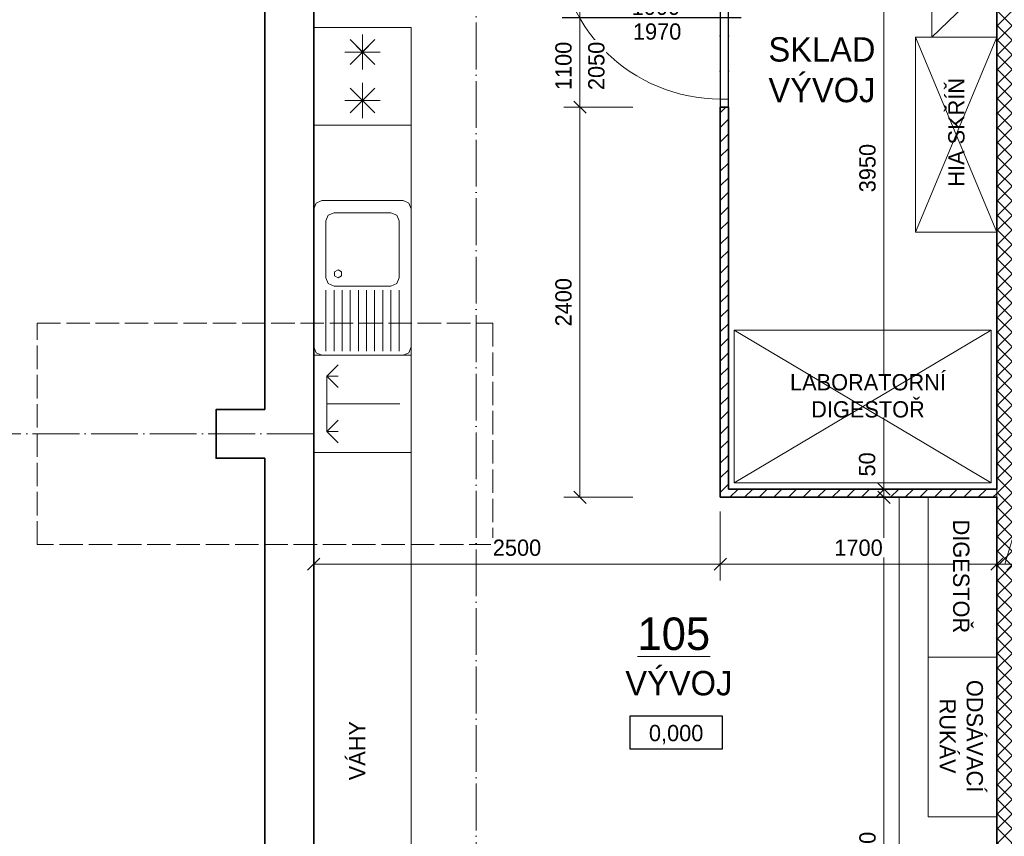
# Model space of a CAD drawing. Header units: millimetres. Extents: x -291499 to 405099, y -171163 to 417446.
# Tile 3 of 256: x -272012 to -265959, y 42444 to 47467. Entities that reach past the tile are written whole.
import ezdxf
from ezdxf.enums import TextEntityAlignment as Align

# ---------------------------------------------------------------- set-up
doc = ezdxf.new("R2010")
doc.units = ezdxf.units.MM
doc.header["$LTSCALE"] = 12
doc.header["$PDMODE"] = 35
doc.header["$PDSIZE"] = -4
for name, pattern in [('ACAD_ISO02W100', [15, 12, -3]), ('ACAD_ISO04W100', [30, 24, -3, 0, -3]), ('ACAD_ISO10W100', [18, 12, -3, 0, -3]), ('AUSGEZOGEN', [0])]:
    doc.linetypes.add(name, pattern=pattern)
for name, color, linetype, lineweight in [('koty', 6, 'Continuous', 9), ('NS_tlusta', 10, 'Continuous', 15), ('NS_velmi_tlusta', 10, 'Continuous', 35), ('srafy', 6, 'Continuous', 9), ('tenka', 6, 'Continuous', 9), ('text', 6, 'Continuous', 9), ('tlusta', 7, 'Continuous', 15), ('velmi_tlusta', 4, 'Continuous', 35)]:
    doc.layers.add(name, color=color, linetype=linetype, lineweight=lineweight)
doc.layers.add('netisk', color=30, linetype='Continuous', plot=False)
doc.layers.add('popisky', color=6, linetype='Continuous')
doc.layers.add('vyskove koty', color=6, linetype='Continuous')
doc.layers.add('zarizovaci predmety', color=10, linetype='Continuous', lineweight=9, transparency=0.3)
doc.styles.add('laplan', font='txt', dxfattribs={"height": 2})
doc.styles.add('laplan bold', font='txt', dxfattribs={"height": 2})
doc.styles.add('laplan N', font='txt')
doc.styles.add('pivovarska', font='txt')
doc.dimstyles.new('laplan', dxfattribs={"dimscale": 0, "dimtxt": 2, "dimasz": 1.5, "dimexe": 2, "dimexo": 0, "dimgap": 1, "dimtad": 1, "dimdec": 0, "dimrnd": 5, "dimzin": 1, "dimtxsty": 'laplan', "dimblk": 'OBLIQUE', "dimcen": 2, "dimclrd": 256, "dimclre": 256, "dimclrt": 256, "dimadec": 0, "dimazin": 0, "dimtfac": 1, "dimtdec": 0, "dimtmove": 1, "dimatfit": 2, "dimfxl": 6.5, "dimfxlon": 1, "dimtfill": 1, "dimlwd": 13, "dimlwe": -1, "dimarcsym": 0})

# ---------------------------------------------------------------- blocks, each defined once
blk = doc.blocks.new('*U25')
at = {"layer": 'zarizovaci predmety'}
blk.add_lwpolyline([(0, 0), (7301.8, 0), (7301.8, -600), (0, -600)], close=True, dxfattribs=at)
blk = doc.blocks.new('*U17')
at = {"layer": 'vyskove koty', "linetype": 'ByBlock', "transparency": 16777216}
blk.add_lwpolyline([(-5.7, -2), (5.7, -2), (5.7, 2), (-5.7, 2)], close=True, dxfattribs=at)
at = {"layer": 'vyskove koty', "linetype": 'ByBlock', "transparency": 16777216, "style": 'pivovarska'}
for tag, p in [('VYSKA', (0, -0.24)), ('VYSKA_POPIS1', (0, -4.04)), ('VYSKA_POPIS2', (0.2, -7.54)), ('VYSKA_POPIS3', (0.2, -11.04))]:
    blk.add_attdef(tag, text='', height=2, dxfattribs=at).set_placement(p, align=Align.MIDDLE)
blk = doc.blocks.new('ad_zariz-mycka')
at = {"layer": 'zarizovaci predmety'}
for p, q in [((130, -80), (60, -150)), ((300, -80), (130, -80)), ((130, -80), (130, -150)), ((130, -80), (200, -150)), ((300, -80), (300, -530)), ((300, -80), (470, -80)), ((470, -80), (400, -150)), ((470, -80), (470, -150)), ((470, -80), (540, -150))]:
    blk.add_line(p, q, dxfattribs=at)
blk.add_lwpolyline([(0, 0), (600, 0), (600, -600), (0, -600)], close=True, dxfattribs=at)
blk = doc.blocks.new('ad_mraznicka')
at = {"layer": 'zarizovaci predmety', "ltscale": 15}
blk.add_lwpolyline([(-20, 0), (-20, -600), (580, -600), (580, 0)], close=True, dxfattribs=at)
for points in [[(130.8, -192), (130.8, -408), (130.8, -300), (238.8, -300), (22.8, -300), (130.8, -300), (207.1, -223.6), (54.4, -376.4), (130.8, -300), (54.4, -223.6), (207.1, -376.4)], [(429.2, -192), (429.2, -408), (429.2, -300), (321.2, -300), (537.2, -300), (429.2, -300), (352.9, -223.6), (505.6, -376.4), (429.2, -300), (505.6, -223.6), (352.9, -376.4)]]:
    blk.add_lwpolyline(points, dxfattribs=at)
blk = doc.blocks.new('CA0501B2$')
at = {"color": 0, "linetype": 'AUSGEZOGEN'}
for p, q in [((-0.4604, -0.0146), (-0.425, 0)), ((-0.425, 0), (-0.05, 0)), ((-0.05, 0), (0.425, 0)), ((0.4604, -0.0146), (0.425, 0)), ((-0.4604, -0.0146), (-0.475, -0.05)), ((-0.475, -0.55), (-0.475, -0.05)), ((0.4604, -0.0146), (0.475, -0.05)), ((0.475, -0.55), (0.475, -0.05)), ((-0.45, -0.075), (-0.075, -0.075)), ((-0.0354, -0.0896), (-0.05, -0.125)), ((0, -0.075), (-0.0354, -0.0896)), ((0.35, -0.075), (0, -0.075)), ((0.3854, -0.0896), (0.35, -0.075)), ((0.4, -0.125), (0.3854, -0.0896)), ((-0.075, -0.125), (-0.45, -0.125)), ((-0.45, -0.175), (-0.075, -0.175)), ((-0.05, -0.125), (-0.05, -0.475)), ((0.0125, -0.1283), (0, -0.15)), ((0.0125, -0.1717), (0, -0.15)), ((0.0375, -0.1283), (0.0125, -0.1283)), ((0.0375, -0.1717), (0.0125, -0.1717)), ((0.05, -0.15), (0.0375, -0.1283)), ((0.05, -0.15), (0.0375, -0.1717)), ((0.4, -0.475), (0.4, -0.125)), ((-0.075, -0.225), (-0.45, -0.225)), ((-0.45, -0.275), (-0.075, -0.275)), ((-0.075, -0.325), (-0.45, -0.325)), ((-0.45, -0.375), (-0.075, -0.375)), ((-0.075, -0.425), (-0.45, -0.425)), ((-0.45, -0.475), (-0.075, -0.475)), ((-0.05, -0.475), (-0.0354, -0.5104)), ((0.3854, -0.5104), (0.4, -0.475)), ((-0.075, -0.525), (-0.45, -0.525)), ((-0.0354, -0.5104), (0, -0.525)), ((0, -0.525), (0.35, -0.525)), ((0.35, -0.525), (0.3854, -0.5104)), ((-0.475, -0.55), (-0.4604, -0.5854)), ((-0.425, -0.6), (-0.4604, -0.5854)), ((-0.425, -0.6), (-0.05, -0.6)), ((-0.05, -0.6), (0.425, -0.6)), ((0.425, -0.6), (0.4604, -0.5854)), ((0.475, -0.55), (0.4604, -0.5854))]:
    blk.add_line(p, q, dxfattribs=at)
blk = doc.blocks.new('*U93')
at = {"layer": 'zarizovaci predmety'}
blk.add_lwpolyline([(0, 0), (4412, 0), (4412, -600), (0, -600)], close=True, dxfattribs=at)
blk = doc.blocks.new('*U1807')
at = {"layer": 'NS_tlusta', "linetype": 'ByBlock'}
for p, q in [((-550, 0), (-500, 0)), ((-500, 0), (-500, -50)), ((500, -50), (500, 0)), ((-550, -50), (-500, -50)), ((-500, -50), (-500, -1050)), ((500, 0), (550, 0)), ((500, -50), (550, -50))]:
    blk.add_line(p, q, dxfattribs=at)
at = {"layer": 'NS_tlusta', "linetype": 'ACAD_ISO10W100'}
for p, q in [((-500, 0), (500, 0)), ((-500, -50), (500, -50))]:
    blk.add_line(p, q, dxfattribs=at)
at = {"layer": 'NS_tlusta', "linetype": 'ByBlock'}
blk.add_arc((-500, -50), 1000, 270, 0, dxfattribs=at)
at = {"layer": 'popisky'}
blk.add_line((0, 77.5), (0, -1021.4), dxfattribs=at)
at = {"layer": 'popisky', "style": 'laplan N', "flags": 8}
blk.add_attdef('VYSKA', text='', height=100, rotation=90, dxfattribs=at).set_placement((34.8, -438.4), align=Align.TOP_CENTER)
blk.add_attdef('SIRKA', text='', height=100, rotation=90, dxfattribs=at).set_placement((13, -445), align=Align.BOTTOM_CENTER)
blk = doc.blocks.new('_OBLIQUE')
at = {"color": 0, "linetype": 'ByBlock'}
blk.add_line((-0.5, -0.5), (0.5, 0.5), dxfattribs=at)
blk = doc.blocks.new('*D149')
at = {"layer": 'Defpoints', "color": 0, "transparency": 16777216}
for p in [(-267705, 48029.1), (-268567.6, 46929.1), (-267705, 46929.1)]:
    blk.add_point(p, dxfattribs=at)
at = {"layer": 'koty', "transparency": 16777216}
for p, q in [((-268242.6, 48029.1), (-268667.6, 48029.1)), ((-268242.6, 46929.1), (-268667.6, 46929.1))]:
    blk.add_line(p, q, dxfattribs=at)
at = {"layer": 'koty', "lineweight": 13, "transparency": 16777216}
blk.add_line((-268567.6, 48029.1), (-268567.6, 46929.1), dxfattribs=at)
at = {"layer": 'koty', "lineweight": 13, "transparency": 16777216, "xscale": 75, "yscale": 75, "zscale": 75}
for p, rotation in [((-268567.6, 48029.1), 90), ((-268567.6, 46929.1), 270)]:
    blk.add_blockref('_OBLIQUE', p, dxfattribs=dict(at, rotation=rotation))
at = {"layer": 'koty', "transparency": 16777216, "char_height": 100, "attachment_point": 5, "rotation": 90, "style": 'laplan', "bg_fill": 3, "box_fill_scale": 1.1, "bg_fill_color": 256, "bg_fill_true_color": 13158600, "bg_fill_transparency": 0}
for s, insert in [('1100', (-268668.6, 47182.6)), ('2050', (-268466.6, 47182.6))]:
    blk.add_mtext(s, dxfattribs=dict(at, insert=insert))
blk = doc.blocks.new('*D150')
at = {"layer": 'Defpoints', "color": 0, "transparency": 16777216}
for p in [(-267705, 46929.1), (-268567.6, 44529.1), (-267705, 44529.1)]:
    blk.add_point(p, dxfattribs=at)
at = {"layer": 'koty', "transparency": 16777216}
for p, q in [((-268242.6, 46929.1), (-268667.6, 46929.1)), ((-268242.6, 44529.1), (-268667.6, 44529.1))]:
    blk.add_line(p, q, dxfattribs=at)
at = {"layer": 'koty', "lineweight": 13, "transparency": 16777216}
blk.add_line((-268567.6, 46929.1), (-268567.6, 44529.1), dxfattribs=at)
at = {"layer": 'koty', "lineweight": 13, "transparency": 16777216, "xscale": 75, "yscale": 75, "zscale": 75}
for p, rotation in [((-268567.6, 46929.1), 90), ((-268567.6, 44529.1), 270)]:
    blk.add_blockref('_OBLIQUE', p, dxfattribs=dict(at, rotation=rotation))
at = {"layer": 'koty', "transparency": 16777216, "insert": (-268668.6, 45729.1), "char_height": 100, "attachment_point": 5, "rotation": 90, "style": 'laplan', "bg_fill": 3, "box_fill_scale": 1.1, "bg_fill_color": 256, "bg_fill_true_color": 13158600, "bg_fill_transparency": 0}
blk.add_mtext('2400', dxfattribs=at)
blk = doc.blocks.new('*D167')
at = {"layer": 'Defpoints', "color": 0, "transparency": 16777216}
for p in [(-266086.9, 48529.1), (-266698.5, 44579.1), (-266086.9, 44579.1)]:
    blk.add_point(p, dxfattribs=at)
at = {"layer": 'koty', "transparency": 16777216}
for p, q in [((-266373.5, 48529.1), (-266798.5, 48529.1)), ((-266373.5, 44579.1), (-266798.5, 44579.1))]:
    blk.add_line(p, q, dxfattribs=at)
at = {"layer": 'koty', "lineweight": 13, "transparency": 16777216}
blk.add_line((-266698.5, 48529.1), (-266698.5, 44579.1), dxfattribs=at)
at = {"layer": 'koty', "lineweight": 13, "transparency": 16777216, "xscale": 75, "yscale": 75, "zscale": 75}
for p, rotation in [((-266698.5, 48529.1), 90), ((-266698.5, 44579.1), 270)]:
    blk.add_blockref('_OBLIQUE', p, dxfattribs=dict(at, rotation=rotation))
at = {"layer": 'koty', "transparency": 16777216, "insert": (-266799.6, 46554.1), "char_height": 100, "attachment_point": 5, "rotation": 90, "style": 'laplan', "bg_fill": 3, "box_fill_scale": 1.1, "bg_fill_color": 256, "bg_fill_true_color": 13158600, "bg_fill_transparency": 0}
blk.add_mtext('3950', dxfattribs=at)
blk = doc.blocks.new('*D168')
at = {"layer": 'Defpoints', "color": 0, "transparency": 16777216}
for p in [(-266086.9, 44579.1), (-266698.5, 44529.1), (-266086.9, 44529.1)]:
    blk.add_point(p, dxfattribs=at)
at = {"layer": 'koty', "lineweight": 13, "transparency": 16777216}
for p, q in [((-266698.5, 44579.1), (-266698.5, 44654.1)), ((-266698.5, 44579.1), (-266698.5, 44529.1)), ((-266698.5, 44529.1), (-266698.5, 44454.1))]:
    blk.add_line(p, q, dxfattribs=at)
at = {"layer": 'koty', "transparency": 16777216}
for p, q in [((-266373.5, 44579.1), (-266798.5, 44579.1)), ((-266373.5, 44529.1), (-266798.5, 44529.1))]:
    blk.add_line(p, q, dxfattribs=at)
at = {"layer": 'koty', "lineweight": 13, "transparency": 16777216, "xscale": 75, "yscale": 75, "zscale": 75}
for p, rotation in [((-266698.5, 44579.1), 270), ((-266698.5, 44529.1), 90)]:
    blk.add_blockref('_OBLIQUE', p, dxfattribs=dict(at, rotation=rotation))
at = {"layer": 'koty', "transparency": 16777216, "insert": (-266801.7, 44731.4), "char_height": 100, "attachment_point": 5, "rotation": 90, "style": 'laplan', "bg_fill": 3, "box_fill_scale": 1.1, "bg_fill_color": 256, "bg_fill_true_color": 13158600, "bg_fill_transparency": 0}
blk.add_mtext('50', dxfattribs=at)
blk = doc.blocks.new('*D169')
at = {"layer": 'Defpoints', "color": 0, "transparency": 16777216}
for p in [(-266086.9, 44529.1), (-266698.5, 40117.1), (-266086.9, 40117.1)]:
    blk.add_point(p, dxfattribs=at)
at = {"layer": 'koty', "transparency": 16777216}
for p, q in [((-266373.5, 44529.1), (-266798.5, 44529.1)), ((-266373.5, 40117.1), (-266798.5, 40117.1))]:
    blk.add_line(p, q, dxfattribs=at)
at = {"layer": 'koty', "lineweight": 13, "transparency": 16777216}
blk.add_line((-266698.5, 44529.1), (-266698.5, 40117.1), dxfattribs=at)
at = {"layer": 'koty', "lineweight": 13, "transparency": 16777216, "xscale": 75, "yscale": 75, "zscale": 75}
for p, rotation in [((-266698.5, 44529.1), 90), ((-266698.5, 40117.1), 270)]:
    blk.add_blockref('_OBLIQUE', p, dxfattribs=dict(at, rotation=rotation))
at = {"layer": 'koty', "transparency": 16777216, "insert": (-266799.5, 42323.1), "char_height": 100, "attachment_point": 5, "rotation": 90, "style": 'laplan', "bg_fill": 3, "box_fill_scale": 1.1, "bg_fill_color": 256, "bg_fill_true_color": 13158600, "bg_fill_transparency": 0}
blk.add_mtext('4410', dxfattribs=at)
blk = doc.blocks.new('*D203')
at = {"layer": 'Defpoints', "color": 0, "transparency": 16777216}
for p in [(-267705, 44529.1), (-266005, 44529.1), (-267705, 44117.5)]:
    blk.add_point(p, dxfattribs=at)
at = {"layer": 'koty', "transparency": 16777216}
for p, q in [((-267705, 44442.5), (-267705, 44017.5)), ((-266005, 44442.5), (-266005, 44017.5))]:
    blk.add_line(p, q, dxfattribs=at)
at = {"layer": 'koty', "lineweight": 13, "transparency": 16777216}
blk.add_line((-266005, 44117.5), (-267705, 44117.5), dxfattribs=at)
at = {"layer": 'koty', "lineweight": 13, "transparency": 16777216, "xscale": 75, "yscale": 75, "zscale": 75, "rotation": 180}
blk.add_blockref('_OBLIQUE', (-267705, 44117.5), dxfattribs=at)
at = {"layer": 'koty', "lineweight": 13, "transparency": 16777216, "xscale": 75, "yscale": 75, "zscale": 75}
blk.add_blockref('_OBLIQUE', (-266005, 44117.5), dxfattribs=at)
at = {"layer": 'koty', "transparency": 16777216, "insert": (-266855, 44218.5), "char_height": 100, "attachment_point": 5, "style": 'laplan', "bg_fill": 3, "box_fill_scale": 1.1, "bg_fill_color": 256, "bg_fill_true_color": 13158600, "bg_fill_transparency": 0}
blk.add_mtext('1700', dxfattribs=at)
blk = doc.blocks.new('*D204')
at = {"layer": 'Defpoints', "color": 0, "transparency": 16777216}
for p in [(-270205, 44803.9), (-267705, 44529.1), (-270205, 44117.5)]:
    blk.add_point(p, dxfattribs=at)
at = {"layer": 'koty', "transparency": 16777216}
for p, q in [((-270205, 44442.5), (-270205, 44017.5)), ((-267705, 44442.5), (-267705, 44017.5))]:
    blk.add_line(p, q, dxfattribs=at)
at = {"layer": 'koty', "lineweight": 13, "transparency": 16777216}
blk.add_line((-267705, 44117.5), (-270205, 44117.5), dxfattribs=at)
at = {"layer": 'koty', "lineweight": 13, "transparency": 16777216, "xscale": 75, "yscale": 75, "zscale": 75, "rotation": 180}
blk.add_blockref('_OBLIQUE', (-270205, 44117.5), dxfattribs=at)
at = {"layer": 'koty', "lineweight": 13, "transparency": 16777216, "xscale": 75, "yscale": 75, "zscale": 75}
blk.add_blockref('_OBLIQUE', (-267705, 44117.5), dxfattribs=at)
at = {"layer": 'koty', "transparency": 16777216, "insert": (-268955, 44218.5), "char_height": 100, "attachment_point": 5, "style": 'laplan', "bg_fill": 3, "box_fill_scale": 1.1, "bg_fill_color": 256, "bg_fill_true_color": 13158600, "bg_fill_transparency": 0}
blk.add_mtext('2500', dxfattribs=at)
blk = doc.blocks.new('*D205')
at = {"layer": 'Defpoints', "color": 0, "transparency": 16777216}
for p in [(-266005, 44529.1), (-265905, 44117.5), (-265905, 43217.1)]:
    blk.add_point(p, dxfattribs=at)
at = {"layer": 'koty', "transparency": 16777216}
for p, q in [((-266005, 44442.5), (-266005, 44017.5)), ((-265905, 43792.5), (-265905, 44217.5))]:
    blk.add_line(p, q, dxfattribs=at)
at = {"layer": 'koty', "lineweight": 13, "transparency": 16777216}
for p, q in [((-265955, 44117.5), (-265856.6, 44445.5)), ((-265856.6, 44445.5), (-265531, 44445.5)), ((-266005, 44117.5), (-266080, 44117.5)), ((-266005, 44117.5), (-265905, 44117.5)), ((-266005, 44117.5), (-265905, 44117.5)), ((-265905, 44117.5), (-265830, 44117.5))]:
    blk.add_line(p, q, dxfattribs=at)
at = {"layer": 'koty', "lineweight": 13, "transparency": 16777216, "xscale": 75, "yscale": 75, "zscale": 75}
blk.add_blockref('_OBLIQUE', (-266005, 44117.5), dxfattribs=at)
at = {"layer": 'koty', "lineweight": 13, "transparency": 16777216, "xscale": 75, "yscale": 75, "zscale": 75, "rotation": 180}
blk.add_blockref('_OBLIQUE', (-265905, 44117.5), dxfattribs=at)
at = {"layer": 'koty', "transparency": 16777216, "insert": (-265693.8, 44546.5), "char_height": 100, "attachment_point": 5, "style": 'laplan', "bg_fill": 3, "box_fill_scale": 1.1, "bg_fill_color": 256, "bg_fill_true_color": 13158600, "bg_fill_transparency": 0}
blk.add_mtext('100', dxfattribs=at)
blk = doc.blocks.new('*D209')
at = {"layer": 'Defpoints', "color": 0, "transparency": 16777216}
for p in [(-265905, 42913.6), (-266005, 42323.1), (-266005, 41138)]:
    blk.add_point(p, dxfattribs=at)
at = {"layer": 'koty', "transparency": 16777216}
for p, q in [((-266005, 41463), (-266005, 41038)), ((-265905, 41463), (-265905, 41038))]:
    blk.add_line(p, q, dxfattribs=at)
at = {"layer": 'koty', "lineweight": 13, "transparency": 16777216}
for p, q in [((-266005, 41138), (-266080, 41138)), ((-265905, 41138), (-266005, 41138)), ((-265905, 41138), (-265830, 41138))]:
    blk.add_line(p, q, dxfattribs=at)
at = {"layer": 'koty', "lineweight": 13, "transparency": 16777216, "xscale": 75, "yscale": 75, "zscale": 75}
blk.add_blockref('_OBLIQUE', (-266005, 41138), dxfattribs=at)
at = {"layer": 'koty', "transparency": 16777216, "insert": (-265744.7, 41239), "char_height": 100, "attachment_point": 5, "style": 'laplan', "bg_fill": 3, "box_fill_scale": 1.1, "bg_fill_color": 256, "bg_fill_true_color": 13158600, "bg_fill_transparency": 0}
blk.add_mtext('100', dxfattribs=at)
at = {"layer": 'koty', "lineweight": 13, "transparency": 16777216, "xscale": 75, "yscale": 75, "zscale": 75, "rotation": 180}
blk.add_blockref('_OBLIQUE', (-265905, 41138), dxfattribs=at)

msp = doc.modelspace()

# ---------------------------------------------------------------- hatches: boundary and pattern name
at = {"layer": 'netisk', "transparency": 33554610}
h = msp.add_hatch(dxfattribs=at)
h.set_pattern_fill('ANSI31', color=1, scale=20)
h.set_pattern_definition([(45, (-143959.65, 10701.145), (-44.90128, 44.90128), [])])
h.paths.add_polyline_path([(-267655, 46929.1), (-267705, 46929.1), (-267705, 44529.1), (-266005, 44529.1), (-266005, 44579.1), (-267655, 44579.1)])

# ---------------------------------------------------------------- linework, layer by layer
at = {"layer": 'netisk'}
for points in [[(-270205, 49039.6), (-269005, 49039.6), (-269005, 50789.6), (-267705, 50811.8), (-267705, 44529.1), (-266005, 44529.1), (-266005, 40117.1), (-269065, 40117.1), (-269065, 40387.1), (-269345, 40387.1), (-269345, 40117.1), (-270205, 40117.1)], [(-267655, 48529.1), (-266005, 48529.1), (-266005, 44579.1), (-267655, 44579.1)]]:
    msp.add_lwpolyline(points, close=True, dxfattribs=at)
at = {"layer": 'NS_tlusta'}
msp.add_line((-266005, 44579.1), (-266005, 44529.1), dxfattribs=at)
at = {"layer": 'NS_velmi_tlusta', "color": 1}
for p, q in [((-267705, 46929.1), (-267655, 46929.1)), ((-267655, 44579.1), (-266005, 44579.1)), ((-267705, 44529.1), (-266005, 44529.1))]:
    msp.add_line(p, q, dxfattribs=at)
for points in [[(-266005, 48529.1), (-266005, 44579.1)], [(-267705, 46929.1), (-267705, 44529.1)], [(-267655, 46929.1), (-267655, 44579.1)], [(-267655, 45802.1), (-267655, 44579.1)], [(-266005, 44529.1), (-266005, 40117.1)]]:
    msp.add_lwpolyline(points, dxfattribs=at)
at = {"layer": 'tlusta', "linetype": 'ACAD_ISO04W100'}
for p, q in [((-269205, 38158.7), (-269205, 50786.2)), ((-270205, 44919.1), (-276509.2, 44919.1))]:
    msp.add_line(p, q, dxfattribs=at)
at = {"layer": 'tlusta', "linetype": 'ACAD_ISO02W100'}
msp.add_lwpolyline([(-269104.3, 44237.9), (-271905.6, 44237.9), (-271905.6, 45600.4), (-269104.3, 45600.4)], close=True, dxfattribs=at)
at = {"layer": 'velmi_tlusta'}
for p, q in [((-270505, 50769.1), (-270505, 45069.1)), ((-270205, 49039.6), (-270205, 40117.1)), ((-270505, 44769.1), (-270505, 39069.1))]:
    msp.add_line(p, q, dxfattribs=at)
msp.add_lwpolyline([(-270505, 45069.1), (-270805, 45069.1), (-270805, 44769.1), (-270505, 44769.1)], dxfattribs=at)
at = {"layer": 'zarizovaci predmety'}
for p, q in [((-266005, 47744.1), (-266405, 47359.1)), ((-266505, 46159.1), (-266005, 47359.1)), ((-266505, 47359.1), (-266005, 46159.1))]:
    msp.add_line(p, q, dxfattribs=at)
msp.add_lwpolyline([(-266405, 48129.1), (-266405, 47359.1)], dxfattribs=at)
for points in [[(-266505, 46159.1), (-266505, 47359.1), (-266005, 47359.1), (-266005, 46159.1)], [(-267619.2, 44617.6), (-266039.2, 44617.6), (-266039.2, 45557.6), (-267619.2, 45557.6)], [(-266005, 44529.1), (-266005, 43546.8), (-266426.2, 43546.8), (-266426.2, 44529.1)]]:
    msp.add_lwpolyline(points, close=True, dxfattribs=at)

# ---------------------------------------------------------------- block references
at = {"layer": 'tenka'}
ref = msp.add_blockref('*U1807', (-267655, 47479.1), dxfattribs=dict(at, rotation=270))
ref.add_attrib('VYSKA', '1970', dxfattribs={"layer": 'popisky', "height": 100, "style": 'laplan N', "flags": 8}).set_placement((-268093.4, 47444.3), align=Align.TOP_CENTER)
ref.add_attrib('SIRKA', '1000', dxfattribs={"layer": 'popisky', "height": 100, "style": 'laplan N', "flags": 8}).set_placement((-268101.4, 47466.1), align=Align.BOTTOM_CENTER)
at = {"layer": 'vyskove koty', "xscale": 50, "yscale": 50, "zscale": 50}
msp.add_blockref('*U17', (-267976.4, 43082.4), dxfattribs=at).add_auto_attribs({'VYSKA': '0,000'})
at = {"layer": 'zarizovaci predmety', "rotation": 90}
for name, p in [('*U25', (-270205, 40117.1)), ('ad_mraznicka', (-270205, 46838.9)), ('ad_zariz-mycka', (-270205, 44803.9)), ('*U93', (-266605, 40117.1))]:
    msp.add_blockref(name, p, dxfattribs=at)
at = {"layer": 'zarizovaci predmety', "ltscale": 15, "xscale": 1000, "yscale": 1000, "zscale": 1000, "rotation": 90}
msp.add_blockref('CA0501B2$', (-270205, 45878.9), dxfattribs=at)

# ---------------------------------------------------------------- texts
at = {"layer": 'koty', "insert": (-268213.9, 43789.9), "char_height": 200, "width": 497.105, "attachment_point": 1, "style": 'laplan bold'}
msp.add_mtext('{\\L105}', dxfattribs=at)
at = {"layer": 'text', "rotation": 90, "style": 'laplan N'}
for s, width, gutter_width, insert, char_height, attachment_point in [('\\pi1880.72915;SKLADOVACÍ HALA\\P\\pi2434.22915;(MLÝN)', 5545.815, 500, (-271494.5, 33373.3), 150, 1), ('HIA SKŘÍŇ', 2129.36, 1000, (-266252.9, 46774.1), 100, 5), ('VÁHY', 2129.36, 1000, (-269937.9, 42970.7), 100, 5)]:
    msp.add_mtext_dynamic_manual_height_columns(s, width=width, gutter_width=gutter_width, heights=[0], dxfattribs=dict(at, insert=insert, char_height=char_height, attachment_point=attachment_point))
at = {"layer": 'text', "char_height": 150, "attachment_point": 1, "style": 'laplan N'}
for s, insert in [('SKLAD\\PVÝVOJ', (-267409, 47359.4)), ('VÝVOJ', (-268288.9, 43460.9))]:
    msp.add_mtext_dynamic_manual_height_columns(s, width=5545.815, gutter_width=500, heights=[0], dxfattribs=dict(at, insert=insert))

# ---------------------------------------------------------------- next in the draw order: dimensions: what is measured, and where the dimension line sits
at = {"layer": 'koty'}
dim = msp.add_linear_dim(base=(-266698.5, 44579.1), p1=(-266086.9, 48529.1), p2=(-266086.9, 44579.1), angle=90, dimstyle='laplan', dxfattribs=at)
dim.commit()
dim.dimension.update_dxf_attribs({"geometry": '*D167', "text_midpoint": (-266799.6, 46554.1)})
dim = msp.add_linear_dim(base=(-268567.6, 46929.1), p1=(-267705, 48029.1), p2=(-267705, 46929.1), angle=90, text='<>\\X2050', dimstyle='laplan', dxfattribs=at)
dim.commit()
dim.dimension.update_dxf_attribs({"geometry": '*D149', "text_midpoint": (-268567.6, 47182.6), "dimtype": 160})

# ---------------------------------------------------------------- next in the draw order: texts
at = {"layer": 'text', "insert": (-266797, 45152.8), "char_height": 100, "attachment_point": 5, "style": 'laplan N', "bg_fill": 3, "box_fill_scale": 1, "bg_fill_color": 256, "bg_fill_transparency": 0}
msp.add_mtext_dynamic_manual_height_columns('LABORATORNÍ\\PDIGESTOŘ', width=986.21, gutter_width=1000, heights=[0], dxfattribs=at)

# ---------------------------------------------------------------- next in the draw order: dimensions: what is measured, and where the dimension line sits
at = {"layer": 'koty'}
dim = msp.add_linear_dim(base=(-268567.6, 44529.1), p1=(-267705, 46929.1), p2=(-267705, 44529.1), angle=90, dimstyle='laplan', dxfattribs=at)
dim.commit()
dim.dimension.update_dxf_attribs({"geometry": '*D150', "text_midpoint": (-268668.6, 45729.1)})
dim = msp.add_linear_dim(base=(-266698.5, 44529.1), p1=(-266086.9, 44579.1), p2=(-266086.9, 44529.1), angle=90, dimstyle='laplan', dxfattribs=at)
dim.commit()
dim.dimension.update_dxf_attribs({"geometry": '*D168', "text_midpoint": (-266700.7, 44731.4), "dimtype": 160})

# ---------------------------------------------------------------- next in the draw order: linework, layer by layer
at = {"layer": 'zarizovaci predmety'}
for p, q in [((-267619.2, 45557.6), (-266039.2, 44617.6)), ((-267619.2, 44617.6), (-266039.2, 45557.6))]:
    msp.add_line(p, q, dxfattribs=at)

# ---------------------------------------------------------------- next in the draw order: dimensions: what is measured, and where the dimension line sits
at = {"layer": 'koty'}
dim = msp.add_linear_dim(base=(-266698.5, 40117.1), p1=(-266086.9, 44529.1), p2=(-266086.9, 40117.1), angle=90, dimstyle='laplan', dxfattribs=at)
dim.commit()
dim.dimension.update_dxf_attribs({"geometry": '*D169', "text_midpoint": (-266799.5, 42323.1)})

# ---------------------------------------------------------------- next in the draw order: dimensions: what is measured, and where the dimension line sits
dim = msp.add_linear_dim(base=(-267705, 44117.5), p1=(-266005, 44529.1), p2=(-267705, 44529.1), dimstyle='laplan', dxfattribs=at)
dim.commit()
dim.dimension.update_dxf_attribs({"geometry": '*D203', "text_midpoint": (-266855, 44218.5)})
dim = msp.add_linear_dim(base=(-266005, 41138), p1=(-265905, 42913.6), p2=(-266005, 42323.1), dimstyle='laplan', dxfattribs=at)
dim.commit()
dim.dimension.update_dxf_attribs({"geometry": '*D209', "text_midpoint": (-265744.7, 41138), "dimtype": 160})

# ---------------------------------------------------------------- next in the draw order: texts
at = {"layer": 'text', "insert": (-266224.2, 44042.7), "char_height": 100, "attachment_point": 5, "rotation": 270, "style": 'laplan N', "bg_fill": 3, "box_fill_scale": 1, "bg_fill_color": 256, "bg_fill_transparency": 0}
msp.add_mtext_dynamic_manual_height_columns('DIGESTOŘ', width=694.062, gutter_width=1000, heights=[0], dxfattribs=at)

# ---------------------------------------------------------------- next in the draw order: dimensions: what is measured, and where the dimension line sits
at = {"layer": 'koty'}
for base, p1, p2, picture, middle in [((-270205, 44117.5), (-267705, 44529.1), (-270205, 44803.9), '*D204', (-268955, 44218.5)), ((-265905, 44117.5), (-266005, 44529.1), (-265905, 43217.1), '*D205', (-265806.6, 44546.5))]:
    dim = msp.add_linear_dim(base=base, p1=p1, p2=p2, dimstyle='laplan', dxfattribs=at)
    dim.commit()
    dim.dimension.update_dxf_attribs({"geometry": picture, "text_midpoint": middle})

# ---------------------------------------------------------------- next in the draw order: hatches: boundary and pattern name
at = {"layer": 'srafy', "transparency": 33554610}
h = msp.add_hatch(dxfattribs=at)
h.set_pattern_fill('ANSI37', color=1, scale=20)
h.set_pattern_definition([(45, (-143959.65, 10701.145), (-44.90128, 44.90128), []), (135, (-143959.65, 10701.145), (-44.90128, -44.90128), [])])
h.paths.add_polyline_path([(-266005, 51271.9), (-266005, 48579.1), (-266005, 48529.1), (-266005, 40117.1), (-265905, 40117.1), (-265905, 43117.1), (-264405, 43117.1), (-264405, 43217.1), (-265905, 43217.1), (-265905, 51268.4)])

# ---------------------------------------------------------------- next in the draw order: linework, layer by layer
at = {"layer": 'zarizovaci predmety'}
msp.add_lwpolyline([(-266005, 43546.8), (-266005, 42564.5), (-266426.2, 42564.5), (-266426.2, 43546.8)], close=True, dxfattribs=at)

# ---------------------------------------------------------------- next in the draw order: texts
at = {"layer": 'text', "insert": (-266224.2, 43060.4), "char_height": 100, "attachment_point": 5, "rotation": 270, "style": 'laplan N', "bg_fill": 3, "box_fill_scale": 1, "bg_fill_color": 256, "bg_fill_transparency": 0}
msp.add_mtext_dynamic_manual_height_columns('ODSÁVACÍ RUKÁV', width=694.062, gutter_width=1000, heights=[0], dxfattribs=at)

doc.saveas('drawing.dxf')
